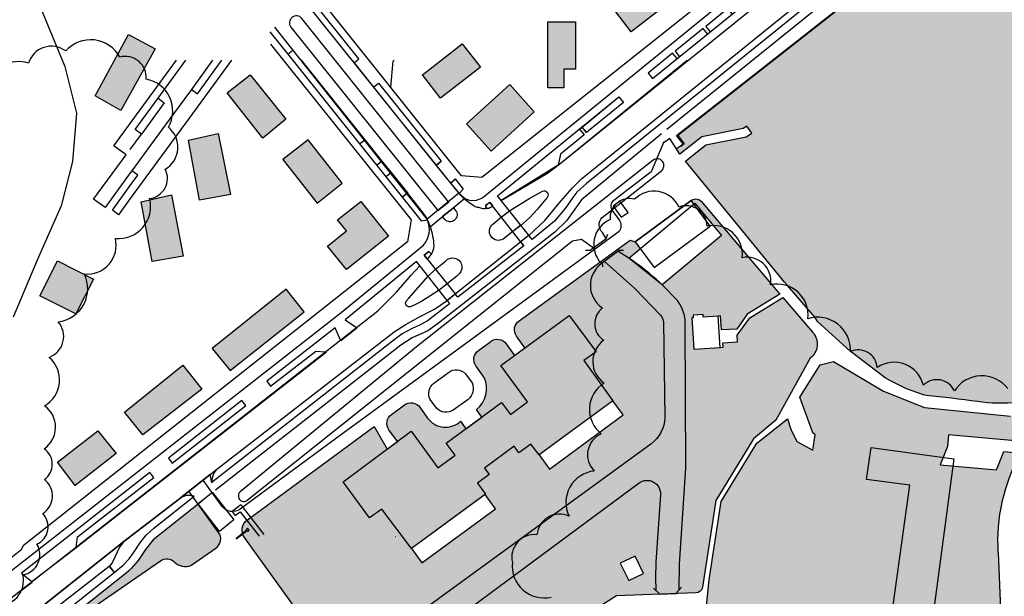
# Model space of a CAD drawing. Header units: metres. Extents: x 89795 to 94000, y 463250 to 466585.
# Tile 216 of 243: x 91470 to 91738, y 465333 to 465490. Entities that reach past the tile are written whole.
import ezdxf

# ---------------------------------------------------------------- set-up
doc = ezdxf.new("R2010")
doc.units = ezdxf.units.M
for name, color, linetype, true_color in [('92.1_Bestaande bebouwing - Existing building H', 7, 'Continuous', 0xb5b6af), ('95.0_water H', 7, 'Continuous', 0xd5e6f0), ('96.0_groen noord H', 7, 'Continuous', 0xb6b449)]:
    doc.layers.add(name, color=color, linetype=linetype, true_color=true_color)
for name, color, linetype in [('95.0_water', 6, 'Continuous'), ('96.0_forest', 71, 'Continuous'), ('XXX_Background', 3, 'Continuous')]:
    doc.layers.add(name, color=color, linetype=linetype)

msp = doc.modelspace()

# ---------------------------------------------------------------- hatches: boundary and pattern name
at = {"layer": '92.1_Bestaande bebouwing - Existing building H'}
for points in [[(91630.12, 465495.29), (91675.32, 465530.14), (91681.58, 465522.04), (91636.23, 465487.05), (91629.98, 465495.19)], [(91613.6, 465489.74), (91621.04, 465489.74), (91621.04, 465476.87), (91617.87, 465476.87), (91617.87, 465471.8), (91613.6, 465471.8)], [(91499.55, 465486.34), (91506.75, 465482.38), (91497.45, 465465.65), (91490.43, 465469.61)], [(91590.3, 465483.76), (91595.23, 465477.42), (91584.39, 465468.99), (91579.51, 465475.37)], [(91532.63, 465475.37), (91542.35, 465463.28), (91536.06, 465458.09), (91526.31, 465470.47)], [(91603.19, 465472.72), (91609.88, 465465.3), (91598.12, 465454.58), (91591.43, 465461.99)], [(91515.82, 465457.61), (91523.93, 465459.34), (91527.3, 465442.77), (91518.82, 465441.22)], [(91557.63, 465445.85), (91548.4, 465457.7), (91541.47, 465452.26), (91550.79, 465440.4)], [(91502.95, 465440.83), (91511.24, 465442.65), (91514.34, 465425.99), (91505.96, 465424.53)], [(91562.7, 465440.89), (91570.22, 465431.48), (91558.76, 465422.33), (91553.64, 465428.71), (91558.76, 465432.92), (91556.36, 465435.91)], [(91480.18, 465424.71), (91489.97, 465419.72), (91485.21, 465410.31), (91475.41, 465415.23)], [(91542.44, 465417.01), (91522.23, 465400.88), (91527.13, 465394.91), (91547.28, 465410.9)], [(91576.47, 465346.44), (91568.41, 465357.15), (91565.09, 465354.83), (91557.89, 465364.62), (91576.39, 465378.35), (91583.67, 465368.43), (91588.32, 465371.85), (91585.94, 465375.08), (91601, 465386.15), (91603.38, 465382.91), (91608.04, 465386.33), (91600.75, 465396.26), (91619.39, 465409.88), (91626.7, 465399.93), (91623.37, 465397.6), (91631.21, 465386.66), (91611.18, 465371.94), (91608.91, 465374.87), (91605.71, 465372.52), (91604.42, 465374.27), (91596.31, 465368.31), (91597.6, 465366.56), (91594.4, 465364.21), (91596.59, 465361.23)], [(91514.31, 465396.37), (91519.45, 465389.81), (91503.45, 465377.39), (91498.46, 465383.53)], [(91491.14, 465378.46), (91496.12, 465372.28), (91485.03, 465363.6), (91480.22, 465369.96)], [(91723.75, 465368.95), (91720.27, 465369.27), (91721.07, 465371.3), (91701.53, 465373.9), (91700.23, 465365.25), (91712.03, 465363.67), (91705.81, 465319.26), (91716.87, 465317.68)]]:
    msp.add_hatch(color=256, dxfattribs=at).paths.add_polyline_path(points)
at = {"layer": '95.0_water H'}
msp.add_hatch(color=256, dxfattribs=at).paths.add_polyline_path([(91644.19, 465409.93), (91637.2, 465417.25), (91628.9, 465424.67), (91632.59, 465427.36, -0.07286), (91647.21, 465415.58, -0.220094), (91650.95, 465407.56), (91651.09, 465368.43), (91649.35, 465342.23), (91649.27, 465335.27), (91648.33, 465334.21), (91643.99, 465334.08), (91642.9, 465335.12), (91642.81, 465338.45), (91642.97, 465342.78), (91644.19, 465361.11, 0.638842), (91638.38, 465364.29), (91566.6, 465311.17, -0.958975), (91561.8, 465316.74), (91641.55, 465374.88, 0.230461), (91645.39, 465382.12), (91645, 465408.01, 0.194634)])
at = {"layer": '96.0_groen noord H'}
h = msp.add_hatch(color=256, dxfattribs=at)
edge = h.paths.add_edge_path()
edge.add_line((91775.68, 465559.44), (91779.79, 465562.84))
edge.add_line((91779.79, 465562.84), (91784.49, 465566.84))
edge.add_line((91784.49, 465566.84), (91787.82, 465569.75))
edge.add_line((91787.82, 465569.75), (91791.91, 465573.41))
edge.add_line((91791.91, 465573.41), (91795.75, 465576.95))
edge.add_line((91795.75, 465576.95), (91797.72, 465578.8))
edge.add_line((91797.72, 465578.8), (91800.82, 465582.57))
edge.add_line((91800.82, 465582.57), (91803.82, 465586.61))
edge.add_line((91803.82, 465586.61), (91807.14, 465591.64))
edge.add_line((91807.14, 465591.64), (91810.14, 465596.63))
edge.add_line((91810.14, 465596.63), (91811.59, 465599.14))
edge.add_line((91811.59, 465599.14), (91813.81, 465603.21))
edge.add_line((91813.81, 465603.21), (91815.51, 465606.54))
edge.add_line((91815.51, 465606.54), (91816.89, 465609.39))
edge.add_line((91816.89, 465609.39), (91817.42, 465610.39))
edge.add_line((91817.42, 465610.39), (91837.72, 465603.63))
edge.add_line((91837.72, 465603.63), (91837.81, 465606.41))
edge.add_line((91837.81, 465606.41), (91839.78, 465605.58))
edge.add_line((91839.78, 465605.58), (91839.7, 465602.98))
edge.add_line((91839.7, 465602.98), (91840.61, 465602.67))
edge.add_line((91840.61, 465602.67), (91839.84, 465577.44))
edge.add_line((91839.84, 465577.44), (91840.77, 465562.49))
edge.add_arc((91892.96, 465566.61), 52.35, 184.517, 192.2707)
edge.add_arc((91702.69, 465525.23), 142.37, 2.6377, 12.2706, ccw=False)
edge.add_arc((91810.94, 465542.45), 35.6, 335.1899, 342.5611, ccw=False)
edge.add_arc((91899.88, 465501.33), 62.39, 155.1899, 174.928)
edge.add_arc((91836.08, 465507), 1.66, 353.3195, 354.9275, ccw=False)
edge.add_line((91837.73, 465506.8), (91836.9, 465499.69))
edge.add_line((91836.9, 465499.69), (91836.65, 465491.42))
edge.add_line((91836.65, 465491.42), (91839.09, 465483.86))
edge.add_line((91839.09, 465483.86), (91841.73, 465478.57))
edge.add_line((91841.73, 465478.57), (91841.74, 465477.36))
edge.add_line((91841.74, 465477.36), (91835.38, 465459.27))
edge.add_arc((91827.96, 465463.26), 8.42, 261.588, 331.7478, ccw=False)
edge.add_line((91826.73, 465454.93), (91824.76, 465456.17))
edge.add_line((91824.76, 465456.17), (91823.49, 465458.06))
edge.add_line((91823.49, 465458.06), (91818.4, 465454.87))
edge.add_line((91818.4, 465454.87), (91817.31, 465449.23))
edge.add_line((91817.31, 465449.23), (91819.65, 465445.48))
edge.add_arc((91810.81, 465439.8), 10.51, -49.6981, 32.7232, ccw=False)
edge.add_line((91817.61, 465431.79), (91814.95, 465429.53))
edge.add_line((91814.95, 465429.53), (91803.03, 465420.71))
edge.add_line((91803.03, 465420.71), (91800.41, 465419.27))
edge.add_line((91800.41, 465419.27), (91791.95, 465412.69))
edge.add_line((91791.95, 465412.69), (91785.63, 465408.55))
edge.add_line((91785.63, 465408.55), (91758.23, 465391.18))
edge.add_line((91758.23, 465391.18), (91751.96, 465388.47))
edge.add_arc((91736.96, 465432.14), 46.17, 261.8494, 288.9584, ccw=False)
edge.add_arc((91691.82, 465116.94), 272.24, 81.8493, 84.8161)
edge.add_line((91716.42, 465388.07), (91715.7, 465388.24))
edge.add_line((91715.7, 465388.24), (91711.11, 465389.92))
edge.add_line((91711.11, 465389.92), (91706.76, 465392.09))
edge.add_line((91706.76, 465392.09), (91705.26, 465392.88))
edge.add_line((91705.26, 465392.88), (91695.77, 465400.15))
edge.add_line((91695.77, 465400.15), (91687, 465408.14))
edge.add_line((91687, 465408.14), (91686.21, 465409.42))
edge.add_line((91686.21, 465409.42), (91678.72, 465418.04))
edge.add_line((91678.72, 465418.04), (91677.89, 465418.94))
edge.add_line((91677.89, 465418.94), (91650.96, 465451.86))
edge.add_line((91650.96, 465451.86), (91656.5, 465456.27))
edge.add_line((91656.5, 465456.27), (91667.51, 465458.43))
edge.add_line((91667.51, 465458.43), (91669, 465459.44))
edge.add_line((91669, 465459.44), (91667.67, 465461.38))
edge.add_line((91667.67, 465461.38), (91666.68, 465460.72))
edge.add_line((91666.68, 465460.72), (91655.46, 465458.51))
edge.add_line((91655.46, 465458.51), (91649.49, 465453.76))
edge.add_line((91649.49, 465453.76), (91648.56, 465455.19))
edge.add_line((91648.56, 465455.19), (91649.67, 465455.91))
edge.add_line((91649.67, 465455.91), (91649.73, 465455.82))
edge.add_line((91649.73, 465455.82), (91650.65, 465456.55))
edge.add_line((91650.65, 465456.55), (91648.88, 465458.8))
edge.add_line((91648.88, 465458.8), (91723.08, 465517.17))
edge.add_line((91723.08, 465517.17), (91723.53, 465517.53))
edge.add_line((91723.53, 465517.53), (91725.03, 465519.71))
edge.add_line((91725.03, 465519.71), (91775.66, 465559.45))
edge.add_line((91775.66, 465559.45), (91775.68, 465559.44))
for points in [[(91684.93, 465398.24, 0.434324), (91685.64, 465405.25), (91677.44, 465414.73), (91668.51, 465409.22), (91665.06, 465404.53), (91665.18, 465402.67), (91661.19, 465402.4), (91661.27, 465401.2), (91660.47, 465401.15), (91653.25, 465400.67), (91652.68, 465409.22), (91653.11, 465409.25), (91653.06, 465409.95), (91655.76, 465410.13), (91655.8, 465409.43), (91659.9, 465409.7), (91660.5, 465409.74), (91660.75, 465405.98), (91664.95, 465406.16), (91667.8, 465410.2), (91676.64, 465415.67), (91655.6, 465440.5, 0.454811), (91652.57, 465441.18), (91653.28, 465440.21), (91653.52, 465440.41), (91660.83, 465431.67), (91644.66, 465418.19, -0.014088), (91647.21, 465415.58, -0.220094), (91650.95, 465407.56), (91651.09, 465368.43), (91649.35, 465342.23), (91649.27, 465335.27), (91648.33, 465334.21), (91648.33, 465334.17), (91653.86, 465334.37, 0.357999), (91655.65, 465335.98), (91659.26, 465359.52), (91669.51, 465376.27), (91675.61, 465381.34)], [(91600.75, 465396.26), (91604.5, 465399), (91602.25, 465402.14, 0.417826), (91598.04, 465402.82), (91594.66, 465400.33, 0.410621), (91593.99, 465396.17), (91596.27, 465392.98, -0.333154), (91594.19, 465384.25), (91595.64, 465382.21), (91601, 465386.15), (91603.38, 465382.91), (91608.04, 465386.33)], [(91591.3, 465379.02), (91589.81, 465381.11, -0.456277), (91580.87, 465381.95), (91578.76, 465384.88, 0.417806), (91574.55, 465385.55), (91571.01, 465382.95, 0.410619), (91570.35, 465378.79), (91572.65, 465375.57), (91576.39, 465378.35), (91583.67, 465368.43), (91588.32, 465371.85), (91585.94, 465375.08)]]:
    msp.add_hatch(color=256, dxfattribs=at).paths.add_polyline_path(points)
h = msp.add_hatch(color=256, dxfattribs=at)
edge = h.paths.add_edge_path()
edge.add_line((91642.9, 465335.12), (91643.99, 465334.08))
edge.add_line((91643.99, 465334.08), (91644, 465334.01))
edge.add_line((91644, 465334.01), (91632.27, 465333.58))
edge.add_line((91632.27, 465333.58), (91627.22, 465330.37))
edge.add_line((91627.22, 465330.37), (91627.03, 465330.65))
edge.add_line((91627.03, 465330.65), (91617, 465322.09))
edge.add_line((91617, 465322.09), (91614.76, 465324.66))
edge.add_line((91614.76, 465324.66), (91610.78, 465321.18))
edge.add_line((91610.78, 465321.18), (91611.47, 465320.39))
edge.add_line((91611.47, 465320.39), (91609.05, 465314.75))
edge.add_line((91609.05, 465314.75), (91613.8, 465308.3))
edge.add_line((91613.8, 465308.3), (91620.12, 465309))
edge.add_line((91620.12, 465309), (91620.87, 465311.87))
edge.add_line((91620.87, 465311.87), (91623.65, 465311.84))
edge.add_line((91623.65, 465311.84), (91629.97, 465319.18))
edge.add_line((91629.97, 465319.18), (91638.81, 465306.08))
edge.add_line((91638.81, 465306.08), (91637.37, 465298.28))
edge.add_line((91637.37, 465298.28), (91630.65, 465290.68))
edge.add_line((91630.65, 465290.68), (91634.81, 465257.31))
edge.add_arc((91632.99, 465257.09), 1.83, -53.4645, 7.1045, ccw=False)
edge.add_line((91634.08, 465255.61), (91606.16, 465250.03))
edge.add_arc((91605.21, 465254.78), 4.85, 214.7057, 281.3123, ccw=False)
edge.add_line((91601.22, 465252.02), (91570.36, 465294.93))
edge.add_line((91570.36, 465294.93), (91531.08, 465349.43))
edge.add_arc((91533.92, 465351.47), 3.5, 126.3104, 215.7831, ccw=False)
edge.add_line((91531.84, 465354.3), (91566.37, 465379.67))
edge.add_line((91566.37, 465379.67), (91569.83, 465373.52))
edge.add_line((91569.83, 465373.52), (91557.89, 465364.62))
edge.add_line((91557.89, 465364.62), (91565.09, 465354.83))
edge.add_line((91565.09, 465354.83), (91568.41, 465357.15))
edge.add_line((91568.41, 465357.15), (91576.47, 465346.44))
edge.add_line((91576.47, 465346.44), (91579.32, 465342.58))
edge.add_line((91579.32, 465342.58), (91599.35, 465357.3))
edge.add_line((91599.35, 465357.3), (91596.51, 465361.17))
edge.add_line((91596.51, 465361.17), (91596.59, 465361.23))
edge.add_line((91596.59, 465361.23), (91594.4, 465364.21))
edge.add_line((91594.4, 465364.21), (91597.6, 465366.56))
edge.add_line((91597.6, 465366.56), (91596.31, 465368.31))
edge.add_line((91596.31, 465368.31), (91604.42, 465374.27))
edge.add_line((91604.42, 465374.27), (91605.71, 465372.52))
edge.add_line((91605.71, 465372.52), (91608.91, 465374.87))
edge.add_line((91608.91, 465374.87), (91611.18, 465371.94))
edge.add_line((91611.18, 465371.94), (91614.03, 465368.07))
edge.add_line((91614.03, 465368.07), (91634.05, 465382.79))
edge.add_line((91634.05, 465382.79), (91631.21, 465386.66))
edge.add_line((91631.21, 465386.66), (91623.37, 465397.6))
edge.add_line((91623.37, 465397.6), (91626.7, 465399.93))
edge.add_line((91626.7, 465399.93), (91619.39, 465409.88))
edge.add_line((91619.39, 465409.88), (91607.32, 465401.06))
edge.add_line((91607.32, 465401.06), (91605.05, 465404.24))
edge.add_arc((91607.49, 465405.99), 3, 126.0603, 215.6061, ccw=False)
edge.add_line((91605.72, 465408.41), (91635.91, 465430.39))
edge.add_line((91635.91, 465430.39), (91637.3, 465429.93))
edge.add_line((91637.3, 465429.93), (91638.69, 465428.05))
edge.add_line((91638.69, 465428.05), (91635.6, 465425.47))
edge.add_line((91635.6, 465425.47), (91632.59, 465427.36))
edge.add_line((91632.59, 465427.36), (91628.9, 465424.67))
edge.add_line((91628.9, 465424.67), (91637.2, 465417.25))
edge.add_line((91637.2, 465417.25), (91644.19, 465409.93))
edge.add_arc((91642.21, 465407.96), 2.79, 0.8566, 44.9124, ccw=False)
edge.add_line((91645, 465408.01), (91645.39, 465382.12))
edge.add_arc((91636.03, 465382.45), 9.36, 306.0968, 358.0081, ccw=False)
edge.add_line((91641.55, 465374.88), (91561.8, 465316.74))
edge.add_arc((91564.32, 465314.05), 3.68, 133.1291, 304.6692)
edge.add_line((91566.41, 465311.03), (91638.38, 465364.29))
edge.add_arc((91640.55, 465361.36), 3.64, -3.7892, 126.5, ccw=False)
edge.add_line((91644.19, 465361.11), (91642.97, 465342.78))
edge.add_line((91642.97, 465342.78), (91642.81, 465338.45))
edge.add_line((91642.81, 465338.45), (91642.9, 465335.12))
edge.add_line((91642.9, 465335.12), (91642.9, 465335.12))
h.paths.add_polyline_path([(91633.27, 465342.44), (91635.55, 465337.74), (91639.54, 465339.67), (91637.27, 465344.37)], flags=16)
h.paths.add_polyline_path([(91607.62, 465259.44), (91612.93, 465263.22), (91618.54, 465255.61), (91613.31, 465251.65)], flags=16)
h = msp.add_hatch(color=256, dxfattribs=at)
h.paths.add_polyline_path([(91736.07, 465345.41, -0.139853), (91741.97, 465372.08), (91740.44, 465372.57), (91737.56, 465372.83), (91735.61, 465367.89), (91723.75, 465368.95), (91716.87, 465317.68), (91705.81, 465319.26), (91712.03, 465363.67), (91700.23, 465365.25), (91701.53, 465373.9), (91721.07, 465371.3), (91722.22, 465374.21), (91722.5, 465377.4), (91741.64, 465375.68), (91742.76, 465376.28, 0.548698), (91739.36, 465382.51), (91716.02, 465384.79), (91704.86, 465389.31), (91691.24, 465397.32), (91687.6, 465396.44), (91682.13, 465387.63), (91685.67, 465377.94), (91686.25, 465377.37), (91685.65, 465373.23), (91681.28, 465375.57), (91679.64, 465378.92), (91678.77, 465381.71), (91670.44, 465375.09), (91660.74, 465359.23), (91657.43, 465337.91), (91655.44, 465318.38), (91655.89, 465309.96), (91658.58, 465296.95), (91671.68, 465285.59), (91675.68, 465284.82), (91679.73, 465286.71), (91687.93, 465294.58), (91696.02, 465298.7), (91702.21, 465299.38), (91725.33, 465304.99), (91735.02, 465308.02), (91737.31, 465309.99), (91737.04, 465321.12)])
h.paths.add_polyline_path([(91736.09, 465316.64), (91736.64, 465310.56), (91733.82, 465309.44), (91731.16, 465308.37), (91729.45, 465307.69), (91729.52, 465316.64)], flags=16)
h.paths.add_polyline_path([(91696.16, 465314.37), (91695.24, 465299.56), (91677.91, 465300.56), (91678.32, 465307.24), (91670.55, 465307.69), (91671.05, 465315.97)], flags=16)
h = msp.add_hatch(color=256, dxfattribs=at)
edge = h.paths.add_edge_path()
edge.add_line((91376, 465203.64), (91371.1, 465202.45))
edge.add_line((91371.1, 465202.45), (91376, 465203.64))
edge.add_line((91376, 465203.64), (91374.46, 465198.42))
edge.add_line((91374.46, 465198.42), (91365.31, 465200.73))
edge.add_line((91365.31, 465200.73), (91369.79, 465189.75))
edge.add_line((91369.79, 465189.75), (91370.81, 465189.89))
edge.add_line((91370.81, 465189.89), (91371.65, 465189.65))
edge.add_line((91371.65, 465189.65), (91372.22, 465189))
edge.add_line((91372.22, 465189), (91372.4, 465188.04))
edge.add_line((91372.4, 465188.04), (91372.4, 465186.72))
edge.add_line((91372.4, 465186.72), (91372.38, 465182.7))
edge.add_line((91372.38, 465182.7), (91370.61, 465165.25))
edge.add_line((91370.61, 465165.25), (91370.38, 465159.19))
edge.add_line((91370.38, 465159.19), (91370.48, 465150.95))
edge.add_line((91370.48, 465150.95), (91370.8, 465144.31))
edge.add_line((91370.8, 465144.31), (91371.34, 465139.79))
edge.add_line((91371.34, 465139.79), (91371.87, 465136.86))
edge.add_line((91371.87, 465136.86), (91372.57, 465135.8))
edge.add_line((91372.57, 465135.8), (91374.3, 465134.38))
edge.add_line((91374.3, 465134.38), (91381.59, 465132.83))
edge.add_line((91381.59, 465132.83), (91384.16, 465132.08))
edge.add_line((91384.16, 465132.08), (91390.25, 465130.71))
edge.add_line((91390.25, 465130.71), (91407.34, 465126.91))
edge.add_line((91407.34, 465126.91), (91421.68, 465123.48))
edge.add_line((91421.68, 465123.48), (91428.04, 465122.05))
edge.add_line((91428.04, 465122.05), (91438.42, 465119.79))
edge.add_line((91438.42, 465119.79), (91461.92, 465114.26))
edge.add_line((91461.92, 465114.26), (91484.27, 465109.24))
edge.add_line((91484.27, 465109.24), (91500, 465105.59))
edge.add_line((91500, 465105.59), (91504.1, 465104.64))
edge.add_line((91504.1, 465104.64), (91518.07, 465101.46))
edge.add_line((91518.07, 465101.46), (91529.18, 465098.81))
edge.add_line((91529.18, 465098.81), (91538.33, 465096.88))
edge.add_line((91538.33, 465096.88), (91552.97, 465094.16))
edge.add_line((91552.97, 465094.16), (91566.77, 465091.49))
edge.add_line((91566.77, 465091.49), (91579.3, 465089.48))
edge.add_line((91579.3, 465089.48), (91593.7, 465087.13))
edge.add_line((91593.7, 465087.13), (91621.59, 465082.94))
edge.add_line((91621.59, 465082.94), (91672.57, 465075.12))
edge.add_line((91672.57, 465075.12), (91714.03, 465068.81))
edge.add_line((91714.03, 465068.81), (91716.01, 465068.52))
edge.add_line((91716.01, 465068.52), (91719.97, 465067.93))
edge.add_line((91719.97, 465067.93), (91735.61, 465065.6))
edge.add_line((91735.61, 465065.6), (91744.77, 465125.82))
edge.add_arc((91732.91, 465127.62), 12, 351.3506, 410.9458)
edge.add_line((91740.47, 465136.94), (91678.5, 465187.22))
edge.add_arc((91688.58, 465199.65), 16, 193.3717, 230.9458, ccw=False)
edge.add_line((91673.01, 465195.95), (91670.82, 465205.15))
edge.add_line((91670.82, 465205.15), (91670.77, 465205.15))
edge.add_arc((91669.43, 465170.13), 35.05, 87.8044, 113.3683)
edge.add_line((91655.53, 465202.3), (91571.44, 465143.7))
edge.add_line((91571.44, 465143.7), (91544.52, 465125.39))
edge.add_arc((91542.61, 465128.21), 3.41, 198.8774, 304.2207, ccw=False)
edge.add_line((91539.38, 465127.11), (91477.04, 465215.66))
edge.add_line((91477.04, 465215.66), (91479.73, 465217.43))
edge.add_line((91479.73, 465217.43), (91541.91, 465129.06))
edge.add_line((91541.91, 465129.06), (91560.02, 465142.12))
edge.add_line((91560.02, 465142.12), (91568.29, 465149.32))
edge.add_line((91568.29, 465149.32), (91612.18, 465177.14))
edge.add_line((91612.18, 465177.14), (91652.81, 465206.04))
edge.add_arc((91644.65, 465217.5), 14.07, 305.4294, 353.0737)
edge.add_line((91658.62, 465215.81), (91649.35, 465253.79))
edge.add_line((91649.35, 465253.79), (91649.15, 465254.83))
edge.add_line((91649.15, 465254.83), (91654.82, 465259.51))
edge.add_line((91654.82, 465259.51), (91665.16, 465216.02))
edge.add_arc((91670.23, 465217.22), 5.21, 193.3716, 258.258)
edge.add_line((91669.17, 465212.12), (91657.21, 465262.41))
edge.add_line((91657.21, 465262.41), (91649.17, 465255.6))
edge.add_line((91649.17, 465255.6), (91622.19, 465247.19))
edge.add_line((91622.19, 465247.19), (91600.85, 465245.28))
edge.add_line((91600.85, 465245.28), (91578.05, 465228.44))
edge.add_line((91578.05, 465228.44), (91576.79, 465228.69))
edge.add_line((91576.79, 465228.69), (91549.51, 465210.41))
edge.add_arc((91551.52, 465206.97), 3.99, 120.379, 222.8661)
edge.add_line((91548.6, 465204.26), (91541.7, 465199.61))
edge.add_line((91541.7, 465199.61), (91539.93, 465197.15))
edge.add_line((91539.93, 465197.15), (91540.52, 465193.56))
edge.add_line((91540.52, 465193.56), (91540.89, 465193.02))
edge.add_line((91540.89, 465193.02), (91551.34, 465200.05))
edge.add_line((91551.34, 465200.05), (91560.6, 465186.28))
edge.add_line((91560.6, 465186.28), (91570.68, 465172.2))
edge.add_line((91570.68, 465172.2), (91556.07, 465162.38))
edge.add_line((91556.07, 465162.38), (91546.03, 465177.31))
edge.add_line((91546.03, 465177.31), (91546.65, 465177.29))
edge.add_line((91546.65, 465177.29), (91537.57, 465190.78))
edge.add_line((91537.57, 465190.78), (91530, 465202.04))
edge.add_line((91530, 465202.04), (91572.1, 465230.51))
edge.add_line((91572.1, 465230.51), (91593.66, 465245.3))
edge.add_arc((91591.09, 465249.06), 4.55, 304.4469, 401.508)
edge.add_line((91594.5, 465252.07), (91545.78, 465319.93))
edge.add_arc((91543.37, 465318.19), 2.97, 35.6736, 125.4743)
edge.add_line((91541.64, 465320.61), (91535.91, 465316.54))
edge.add_arc((91537.77, 465313.94), 3.19, 125.4533, 224.8186)
edge.add_line((91535.5, 465311.68), (91534.83, 465307.49))
edge.add_line((91534.83, 465307.49), (91506.85, 465287.72))
edge.add_arc((91505.7, 465289.35), 1.99, 215.2111, 305.2437, ccw=False)
edge.add_line((91504.07, 465288.2), (91480.51, 465321.58))
edge.add_arc((91482.14, 465322.73), 1.99, 124.6156, 215.2119, ccw=False)
edge.add_line((91481.01, 465324.37), (91508.2, 465343.14))
edge.add_arc((91509.9, 465340.67), 3, 44.2508, 124.6162, ccw=False)
edge.add_arc((91514.92, 465345.56), 4, 224.2513, 292.7635)
edge.add_line((91516.47, 465341.87), (91523.27, 465346.55))
edge.add_arc((91521.55, 465349.06), 3.04, 304.5299, 395.7823)
edge.add_line((91524.02, 465350.84), (91518.45, 465358.57))
edge.add_line((91518.45, 465358.57), (91506.23, 465348.8))
edge.add_line((91506.23, 465348.8), (91504.17, 465346.17))
edge.add_line((91504.17, 465346.17), (91502.68, 465343.97))
edge.add_line((91502.68, 465343.97), (91502.12, 465343.21))
edge.add_line((91502.12, 465343.21), (91501.53, 465342.47))
edge.add_line((91501.53, 465342.47), (91500.92, 465341.75))
edge.add_line((91500.92, 465341.75), (91500.28, 465341.06))
edge.add_line((91500.28, 465341.06), (91499.61, 465340.39))
edge.add_line((91499.61, 465340.39), (91498.92, 465339.75))
edge.add_line((91498.92, 465339.75), (91461.79, 465310.34))
edge.add_line((91461.79, 465310.34), (91459.27, 465308.35))
edge.add_line((91459.27, 465308.35), (91460.39, 465306.91))
edge.add_line((91460.39, 465306.91), (91450.38, 465298.98))
edge.add_line((91450.38, 465298.98), (91453.02, 465295.69))
edge.add_line((91453.02, 465295.69), (91449.31, 465292.75))
edge.add_line((91449.31, 465292.75), (91445.56, 465297.49))
edge.add_line((91445.56, 465297.49), (91437.65, 465291.13))
edge.add_arc((91427.37, 465304.28), 16.69, 285.2135, 307.9943, ccw=False)
edge.add_line((91431.75, 465288.18), (91431.42, 465288.08))
edge.add_arc((91437.02, 465271.4), 17.6, 108.5643, 127.7393)
edge.add_line((91426.25, 465285.32), (91421.09, 465281.31))
edge.add_arc((91562.24, 465104.17), 226.49, 128.5481, 135.186)
edge.add_line((91401.56, 465263.8), (91401.37, 465263.6))
edge.add_line((91401.37, 465263.6), (91389.13, 465249.78))
edge.add_line((91389.13, 465249.78), (91379.32, 465234.66))
edge.add_line((91379.32, 465234.66), (91379.18, 465234.36))
edge.add_arc((91539.21, 465148.81), 181.47, 151.8696, 162.403)
edge.add_line((91366.23, 465203.67), (91371.1, 465202.45))
edge.add_line((91371.1, 465202.45), (91376, 465203.64))
h.paths.add_polyline_path([(91548.45, 465276.86), (91553.78, 465270.13), (91563.59, 465277.92), (91566.78, 465273.79), (91570.5, 465276.6), (91576.46, 465268.81), (91576.22, 465268.63), (91589.01, 465252.44), (91579.54, 465244.96), (91575.33, 465250.2), (91568.52, 465244.8), (91558.84, 465257.01), (91552.15, 465251.67), (91543.56, 465262.5), (91547.59, 465265.63), (91542.42, 465272.27), (91548.33, 465277)], flags=16)
edge = h.paths.add_edge_path(flags=16)
edge.add_line((91553.69, 465302.7), (91542.45, 465294.78))
edge.add_arc((91559.55, 465265.05), 34.29, 119.9122, 157.4291)
edge.add_arc((91536.15, 465274.78), 8.96, 157.4286, 205.6367)
edge.add_arc((91525.9, 465269.86), 2.41, -138.4509, 25.6358, ccw=False)
edge.add_line((91524.1, 465268.26), (91520.84, 465271.89))
edge.add_arc((91512.51, 465264.43), 11.18, 41.8951, 87.1276)
edge.add_arc((91513.21, 465278.34), 2.75, 123.7723, 267.127, ccw=False)
edge.add_line((91511.68, 465280.63), (91550.87, 465306.84))
edge.add_arc((91552.27, 465304.76), 2.51, -55.3524, 123.7722, ccw=False)
edge.add_line((91553.69, 465302.7), (91553.69, 465302.7))
h.paths.add_polyline_path([(91497.58, 465220.11), (91502.16, 465213.83), (91508.61, 465218.52), (91509.5, 465217.31), (91515.96, 465222.01), (91516.84, 465220.8), (91523.64, 465225.74), (91518.23, 465233.18), (91523.15, 465236.75), (91522.8, 465237.23), (91532.05, 465243.96), (91528.36, 465249.04), (91529.59, 465249.93), (91515.69, 465269.04), (91506.42, 465262.3), (91518.96, 465245.05), (91519.33, 465245.32), (91520.69, 465243.45), (91519.08, 465242.27), (91518.78, 465242.68), (91500.66, 465229.51), (91504.06, 465224.82)], flags=16)
h.paths.add_polyline_path([(91491.45, 465283.67), (91501.36, 465270.72), (91496.88, 465267.21), (91491.77, 465273.92), (91480.25, 465265.29), (91478.33, 465267.53), (91475.62, 465266.25), (91470.98, 465272), (91483.13, 465281.43), (91480.73, 465284.79), (91480.48, 465285.06), (91484.36, 465287.91), (91475.68, 465299.63), (91483.48, 465305.49), (91485.31, 465303.07), (91488.43, 465305.38), (91491.54, 465301.21), (91488.01, 465298.58), (91496.4, 465287.18)], flags=16)
h.paths.add_polyline_path([(91475.51, 465227.34), (91477.03, 465229.48), (91477.25, 465234.49), (91473.65, 465234.49), (91472.6, 465233.67), (91418.76, 465191.3), (91421.91, 465186.28)], flags=16)
h.paths.add_polyline_path([(91413.92, 465193.9), (91411.91, 465185.13), (91406.11, 465186.47), (91408.17, 465195.4), (91406.46, 465195.8), (91407.79, 465201.7), (91405.68, 465202.2), (91404.28, 465196.74), (91392.22, 465199.41), (91393.5, 465204.97), (91402.42, 465202.85), (91403.05, 465205.41), (91406.2, 465204.59), (91406.84, 465207.58), (91422.76, 465203.64), (91420.88, 465197.03), (91418.88, 465192.76)], flags=16)
h.paths.add_polyline_path([(91401.18, 465192.21), (91399.07, 465183.55), (91389.32, 465185.92), (91389.05, 465184.78), (91381.15, 465186.71), (91382.67, 465192.92), (91383.83, 465192.64), (91384.7, 465196.22)], flags=16)

# ---------------------------------------------------------------- linework, layer by layer
at = {"layer": '95.0_water'}
msp.add_line((91628.9, 465424.67), (91632.59, 465427.36), dxfattribs=at)
for points in [[(91649.27, 465335.27), (91649.35, 465342.23), (91651.09, 465368.43), (91650.95, 465407.56, 0.220095), (91647.21, 465415.58, 0.07286), (91632.59, 465427.36)], [(91628.9, 465424.67), (91637.2, 465417.25), (91644.19, 465409.93, -0.194633), (91645, 465408.01), (91645.39, 465382.12, -0.23046), (91641.55, 465374.88), (91561.8, 465316.74, 0.92877), (91566.41, 465311.03), (91638.38, 465364.29, -0.638846), (91644.19, 465361.11), (91642.97, 465342.78), (91642.81, 465338.45), (91642.9, 465335.12)]]:
    msp.add_lwpolyline(points, format="xyb", dxfattribs=at)
msp.add_lwpolyline([(91642.29, 465335.7), (91643.99, 465334.08), (91648.33, 465334.21), (91649.87, 465335.94)], dxfattribs=at)
at = {"layer": '96.0_forest'}
for points in [[(91463.3, 465330.99, 0.520567), (91470.81, 465339.27, 0.520567), (91474.6, 465347.66, 0.520567), (91476.19, 465355.98, 0.520567), (91476.64, 465365.25, 0.520567), (91476.58, 465373.59, 0.520567), (91476.68, 465385.3, 0.520567), (91477.94, 465398.45, 0.520567), (91480.41, 465408.15, 0.520567), (91487.48, 465421.18, 0.520567), (91495.94, 465430.82, 0.520567), (91505.26, 465441.69, 0.520567), (91509.52, 465449.64, 0.520567), (91510.35, 465461.09, 0.520567), (91504.32, 465474.18, 0.520567), (91497.16, 465480.15, 0.520567), (91482.44, 465481.83, 0.520567), (91472.31, 465478.48, 0.520567), (91462.24, 465471.58, 0.520567)], [(91738.62, 465389.98, 0.520567), (91724.12, 465389.35, 0.520567), (91715.7, 465390.9, 0.520567), (91703.14, 465395.75, 0.520567), (91695.85, 465400.02, 0.520567), (91684.25, 465408.99, 0.520567), (91674.15, 465418.21, 0.520567), (91666.41, 465425.58, 0.520567), (91656.87, 465434.12, 0.520567), (91649.23, 465439.37, 0.520567), (91637.14, 465441.49, 0.520567), (91630.5, 465435.97, 0.520567), (91628.11, 465423.99, 0.520567), (91628.43, 465411.9, 0.520567), (91628.76, 465403.12, 0.520567), (91628.88, 465391.47, 0.520567), (91628.07, 465377.7, 0.520567), (91626.18, 465367.54, 0.520567), (91619.34, 465355.26, 0.520567), (91610.6, 465350.19, 0.520567), (91603.91, 465342.68, 0.520567), (91614.47, 465333.26, 0.520567)]]:
    msp.add_lwpolyline(points, format="xyb", dxfattribs=at)
at = {"layer": 'XXX_Background'}
for p, q in [((91500, 465462.11), (91512.58, 465479.3)), ((91507.54, 465469), (91515.14, 465479.3)), ((91527.52, 465479.3), (91515.98, 465463.53)), ((91522.4, 465479.3), (91516.62, 465471.39)), ((91518.27, 465470.21), (91524.9, 465479.3)), ((91546.44, 465479.3), (91563.77, 465457.7)), ((91560.28, 465479.3), (91560.86, 465478.59)), ((91561.7, 465479.3), (91560.86, 465478.59)), ((91570.83, 465472.02), (91571.49, 465479.08)), ((91571.49, 465479.08), (91571.77, 465479.3)), ((91616.4, 465450.73), (91651.49, 465479.3)), ((91560.86, 465478.59), (91566.14, 465471.98)), ((91516.62, 465471.39), (91512.98, 465466.44)), ((91516.62, 465471.39), (91518.27, 465470.21)), ((91566.14, 465471.98), (91567.53, 465473.1)), ((91566.14, 465471.98), (91583.18, 465450.7)), ((91501.32, 465460.48), (91507.54, 465469)), ((91507.54, 465469), (91509.26, 465467.74)), ((91622.9, 465461.11), (91632.88, 465469.34)), ((91509.26, 465467.74), (91503.04, 465459.23)), ((91512.98, 465466.44), (91505.5, 465456.18)), ((91515.98, 465463.53), (91500, 465441.71)), ((91495.51, 465455.98), (91500, 465462.11)), ((91503.04, 465459.23), (91501.32, 465460.48)), ((91622.22, 465460.57), (91622.9, 465461.11)), ((91624.13, 465459.62), (91622.9, 465461.11)), ((91500, 465455.07), (91503.04, 465459.23)), ((91562.34, 465456.58), (91563.77, 465457.7)), ((91563.77, 465457.7), (91568.41, 465451.87)), ((91498.92, 465453.59), (91495.51, 465455.98)), ((91505.5, 465456.18), (91500.42, 465449.25)), ((91649.67, 465455.91), (91648.56, 465455.19)), ((91490.03, 465441.49), (91498.92, 465453.59)), ((91567, 465450.76), (91568.41, 465451.87)), ((91568.41, 465451.87), (91570.91, 465448.75)), ((91583.18, 465450.7), (91584.55, 465451.84)), ((91583.18, 465450.7), (91587.07, 465445.86)), ((91500, 465448.67), (91493.13, 465439.23)), ((91500.42, 465449.25), (91500, 465448.67)), ((91500, 465445.19), (91502.06, 465448.02)), ((91502.06, 465448.02), (91500.42, 465449.25)), ((91569.51, 465447.65), (91570.91, 465448.75)), ((91570.91, 465448.75), (91575.35, 465443.21)), ((91587.07, 465445.86), (91588.41, 465447.01)), ((91495.12, 465438.51), (91500, 465445.19)), ((91587.07, 465445.86), (91588.69, 465443.84)), ((91493.13, 465439.23), (91490.03, 465441.49)), ((91500, 465441.71), (91496.76, 465437.29)), ((91573.97, 465442.08), (91575.35, 465443.21)), ((91579.96, 465437.41), (91575.35, 465443.21)), ((91588.69, 465443.84), (91589.44, 465443.05)), ((91583.65, 465438.41), (91586.59, 465440.83)), ((91587.93, 465439.15), (91584.94, 465436.79)), ((91596.83, 465439.95), (91597.77, 465440.66)), ((91597.77, 465440.66), (91598.61, 465439.58)), ((91496.76, 465437.29), (91495.12, 465438.51)), ((91580.35, 465436.83), (91579.96, 465437.41)), ((91580.72, 465436.14), (91580.35, 465436.83)), ((91600.93, 465436.66), (91603.13, 465438.31)), ((91606.22, 465434.4), (91604.07, 465432.71)), ((91608.44, 465431.68), (91606.19, 465429.87)), ((91579.93, 465426.25), (91581.19, 465427.31)), ((91580.72, 465425.29), (91579.93, 465426.25)), ((91581.19, 465427.31), (91581.93, 465426.59)), ((91580.98, 465420.59), (91582.99, 465422.5)), ((91586.19, 465418.47), (91584.04, 465416.78)), ((91678.72, 465418.04), (91677.89, 465418.94)), ((91588.41, 465415.74), (91586.15, 465413.97)), ((91687, 465408.14), (91686.21, 465409.42)), ((91557.26, 465403.03), (91561.62, 465406.5)), ((91500, 465358.22), (91553.4, 465399.95)), ((91706.76, 465392.09), (91705.26, 465392.88)), ((91521.77, 465366.61), (91513.67, 465360.21)), ((91522.17, 465364.36), (91521.77, 465366.61)), ((91522.39, 465361.67), (91518.43, 465358.58)), ((91522.39, 465361.67), (91528.18, 465354.25)), ((91485.32, 465346.75), (91500, 465358.22)), ((91524.28, 465351.12), (91518.43, 465358.58)), ((91528.18, 465354.25), (91524.28, 465351.12)), ((91498.27, 465348.33), (91467.87, 465324.3)), ((91494.23, 465341.58), (91495.63, 465339.89)), ((91469.98, 465334.74), (91473.32, 465337.34)), ((91648.33, 465334.21), (91648.33, 465334.17)), ((91643.99, 465334.08), (91644, 465334.01))]:
    msp.add_line(p, q, dxfattribs=at)
for points in [[(91600.89, 465441.12), (91613.43, 465448.59), (91616.38, 465450.72), (91714.76, 465530.22), (91749.29, 465557.22), (91754.37, 465561.11), (91771.08, 465574.14), (91775.87, 465578.87), (91780.29, 465583.95), (91782.35, 465586.61), (91784.32, 465589.35), (91786.18, 465592.15), (91787.69, 465594.63), (91788.97, 465596.84), (91797.63, 465618.27), (91797.94, 465619.14)], [(91447.16, 465563.08), (91477.67, 465488.61)], [(91710.4, 465536.84), (91687.37, 465518.92), (91686.48, 465519.73), (91595.63, 465447.43), (91590.12, 465447.86), (91550.61, 465497.26)], [(91587.05, 465445.85), (91588.4, 465447), (91590.56, 465444.25), (91589.42, 465443.04), (91591.2, 465441.56), (91592.23, 465441.2), (91593.91, 465441.17), (91595.18, 465441.58), (91595.87, 465442.01), (91614.63, 465457.25), (91659.42, 465493.71), (91686, 465515.35), (91711.19, 465534.94)], [(91608.42, 465431.67), (91612.71, 465435.71), (91617.09, 465441.01), (91620.26, 465444.63), (91622.84, 465447.12), (91626.84, 465450.43), (91708.54, 465516.53)], [(91710.19, 465515.35), (91624.04, 465445.76), (91621.45, 465443.38), (91620.36, 465441.98), (91618.31, 465438.96), (91615.38, 465435.56), (91609.27, 465430.58), (91608.42, 465431.67), (91606.17, 465429.86), (91607.02, 465428.82), (91589.12, 465414.84), (91588.4, 465415.73)], [(91648.69, 465479.74), (91647.48, 465481.2), (91640.86, 465475.83), (91642.06, 465474.34), (91679.74, 465504.94)], [(91560.85, 465478.57), (91562.2, 465479.72), (91548.63, 465496.7), (91547.21, 465495.58)], [(91663.7, 465491.92), (91662.5, 465493.37), (91656.52, 465488.52), (91657.7, 465487.04)], [(91477.67, 465488.61), (91482.19, 465477.58)], [(91537.93, 465487.02), (91542.82, 465480.93), (91544.21, 465482.06)], [(91657.02, 465486.48), (91655.82, 465487.95), (91648.17, 465481.76), (91649.38, 465480.28)], [(91538.17, 465483.71), (91576.43, 465435.93), (91575.38, 465429.92), (91470.89, 465347.16), (91470.25, 465346.04), (91460.67, 465338.37)], [(91542.82, 465480.93), (91562.32, 465456.57), (91579.1, 465435.59), (91580.84, 465435.85)], [(91482.19, 465477.58), (91485.37, 465464.89)], [(91566.13, 465471.97), (91567.52, 465473.09), (91584.54, 465451.82), (91583.18, 465450.69)], [(91485.37, 465464.89), (91484.32, 465451.76)], [(91644.46, 465459.3), (91622.71, 465441.31), (91618.61, 465435.6), (91615.5, 465432.57), (91583.46, 465407.51), (91580.95, 465405.73), (91576.67, 465403.78), (91573.54, 465401.76), (91523.19, 465362.3)], [(91562.32, 465456.57), (91563.76, 465457.68)], [(91484.32, 465451.76), (91481.17, 465439.69)], [(91566.99, 465450.75), (91568.27, 465451.76)], [(91569.49, 465447.64), (91570.76, 465448.63)], [(91573.95, 465442.06), (91575.33, 465443.2)], [(91589.36, 465443.11), (91580.76, 465436.03)], [(91590.9, 465441.59), (91581.64, 465433.97)], [(91609.27, 465430.58), (91599.88, 465442.39)], [(91481.17, 465439.69), (91474.71, 465424.9)], [(91607.02, 465428.82), (91597.76, 465440.65)], [(91623.84, 465427.67), (91625.08, 465427.59), (91629.46, 465430.77), (91629.85, 465431.97)], [(91462.35, 465318.56), (91468.27, 465324.55), (91498.27, 465348.33), (91513.46, 465360.05), (91523.9, 465368.29), (91571.78, 465405.44), (91574.75, 465407.34), (91578.44, 465409.36), (91582.75, 465411.6), (91586.14, 465413.97), (91588.4, 465415.73), (91606.17, 465429.86)], [(91581.91, 465426.58), (91581.18, 465427.3), (91579.91, 465426.24)], [(91579.91, 465426.24), (91588.4, 465415.73)], [(91628.49, 465423.1), (91628.4, 465424.31), (91632.97, 465427.64), (91634.11, 465427.59)], [(91461.98, 465328.68), (91567.29, 465411.11), (91572.42, 465416.19), (91576.41, 465420.84), (91578.75, 465423.34)], [(91474.71, 465424.9), (91468.15, 465409.4)], [(91577.81, 465424.53), (91558.46, 465408.7), (91561.49, 465406.57)], [(91586.14, 465413.97), (91577.81, 465424.53)], [(91686.21, 465409.42), (91678.72, 465418.04)], [(91660.47, 465401.15), (91661.27, 465401.2), (91661.19, 465402.4), (91665.18, 465402.67), (91665.06, 465404.53), (91668.51, 465409.22), (91677.44, 465414.73), (91685.64, 465405.25)], [(91557.17, 465403.19), (91555.7, 465406.52), (91537.1, 465391.95), (91538.13, 465390.59), (91550.43, 465400.19), (91553.05, 465399.97)], [(91705.26, 465392.88), (91695.77, 465400.15), (91687, 465408.14)], [(91741.64, 465375.68), (91722.5, 465377.4), (91722.22, 465374.21), (91720.27, 465369.27), (91735.61, 465367.89), (91737.56, 465372.83), (91740.44, 465372.57)], [(91519.34, 465359.27), (91506.23, 465348.8), (91504.17, 465346.17), (91502.68, 465343.97), (91502.12, 465343.21), (91501.53, 465342.47), (91500.92, 465341.75), (91500.28, 465341.06), (91499.61, 465340.39), (91498.92, 465339.75), (91461.79, 465310.34)], [(91536.41, 465350.27), (91530.76, 465357.49), (91530.08, 465358.36), (91527.72, 465356.51), (91528.57, 465355.43), (91529.87, 465356.45), (91535.05, 465349.83)], [(91528.78, 465349.16), (91528.84, 465349.08), (91531.76, 465351.36), (91531.94, 465351.12), (91532.34, 465351.43), (91531.9, 465351.98), (91531.51, 465351.67), (91531.7, 465351.44), (91528.78, 465349.16)], [(91572.18, 465349.64), (91572.13, 465349.67)], [(91736.07, 465345.41), (91737.04, 465321.12)], [(91637.3, 465344.32), (91637.24, 465344.35)], [(91494.34, 465341.67), (91495.63, 465339.89)]]:
    msp.add_lwpolyline(points, dxfattribs=at)
for points in [[(91818.81, 465611.63), (91811.32, 465613.8, -0.05936), (91800.64, 465590.81, -0.041775), (91790.82, 465577.54, -0.017391), (91781.18, 465567.29, -0.019673), (91776.61, 465563.1, -0.01722), (91756.85, 465547.53, 0.002427), (91738.02, 465533.57), (91730.75, 465528.74), (91728.61, 465527.17), (91723, 465522.68), (91720.34, 465520.55), (91711.89, 465513.76), (91645.95, 465460.49)], [(91547.21, 465495.58), (91587.05, 465445.85), (91589.42, 465443.04, 0.069526), (91591.68, 465441.01, -0.023947), (91593.25, 465439.84, 0.140162), (91594.38, 465439.35, -0.050176), (91595.5, 465439.09, 0.143603), (91596.98, 465439.02, -0.056359), (91597.55, 465439.09, 0.000182), (91598.6, 465439.57)], [(91580.71, 465425.28, 0.26257), (91582.59, 465429.4, 0.069736), (91581.4, 465434.62, 0.032639), (91580.74, 465436.07), (91539.27, 465488.27)], [(91677.89, 465418.94), (91650.96, 465451.86), (91656.5, 465456.27), (91667.51, 465458.43), (91669, 465459.44), (91667.67, 465461.38), (91666.68, 465460.72), (91655.46, 465458.51), (91649.49, 465453.76), (91646.71, 465458.04), (91645.18, 465456.9), (91645.15, 465457.08), (91641.69, 465448.94), (91631.47, 465441.16, 0.410244), (91631.08, 465438.39), (91632.88, 465435.95, -0.323522), (91632.92, 465432.67)], [(91629.46, 465430.77), (91628.44, 465432.4, -0.418698), (91628.32, 465436.52), (91644.44, 465449.22, 0.998351), (91642.18, 465452.11), (91578.25, 465401.68), (91529.92, 465361.85, 1.005135), (91531.8, 465359.59), (91620.26, 465430.19), (91622.74, 465430.63), (91625.61, 465428.58), (91625.98, 465428.24)], [(91570.36, 465294.93), (91531.08, 465349.43, -0.411521), (91531.84, 465354.3), (91566.37, 465379.67), (91569.83, 465373.52), (91572.64, 465375.59), (91570.35, 465378.79, -0.410616), (91571.01, 465382.95), (91574.55, 465385.55, -0.417818), (91578.76, 465384.88), (91580.87, 465381.95, 0.456287), (91589.81, 465381.11), (91591.3, 465379.02), (91595.64, 465382.21), (91594.19, 465384.25, 0.333154), (91596.27, 465392.98), (91593.99, 465396.17, -0.410622), (91594.66, 465400.33), (91598.04, 465402.82, -0.417816), (91602.25, 465402.14), (91604.5, 465399), (91607.32, 465401.06), (91605.05, 465404.24, -0.411894), (91605.72, 465408.41), (91635.91, 465430.39), (91637.3, 465429.93), (91652.57, 465441.18, -0.454815), (91655.6, 465440.5), (91676.64, 465415.67), (91667.8, 465410.2), (91664.95, 465406.16), (91660.75, 465405.98), (91660.5, 465409.74), (91659.9, 465409.7)], [(91460.8, 465335.24), (91465.58, 465338.83), (91557.37, 465410.68), (91579.7, 465428.98, 0.288025), (91580.84, 465435.85)], [(91632.92, 465432.67), (91555.48, 465376.01), (91529.85, 465357.17, -0.414212), (91524.95, 465357.92), (91519.81, 465365.06)], [(91586.14, 465413.97), (91586.85, 465413.06), (91580.72, 465408.3), (91578.46, 465407.11), (91576.62, 465406.3), (91573.98, 465404.83), (91572.13, 465403.54), (91522.3, 465364.49, -0.257498), (91523.89, 465368.29)], [(91685.64, 465405.25, -0.434324), (91684.93, 465398.24), (91675.61, 465381.34), (91669.51, 465376.27), (91659.26, 465359.52), (91655.65, 465335.98, -0.361705), (91653.83, 465334.37), (91632.27, 465333.58), (91627.22, 465330.37), (91627.03, 465330.65), (91617, 465322.09), (91614.76, 465324.66), (91610.78, 465321.18), (91611.47, 465320.39), (91609.05, 465314.75), (91613.8, 465308.3), (91620.12, 465309), (91620.87, 465311.87), (91623.65, 465311.84), (91629.97, 465319.18), (91638.81, 465306.08), (91637.37, 465298.28), (91630.65, 465290.68)], [(91655.44, 465318.38), (91657.43, 465337.91), (91660.74, 465359.23), (91670.44, 465375.09), (91678.77, 465381.71), (91679.64, 465378.92), (91681.28, 465375.57), (91685.65, 465373.23), (91686.25, 465377.37), (91685.67, 465377.94), (91682.13, 465387.63), (91687.6, 465396.44), (91691.24, 465397.32), (91704.86, 465389.31), (91716.02, 465384.79), (91739.36, 465382.51, -0.548698)], [(91752.22, 465388.58, -0.038362), (91751.96, 465388.47, -0.11884), (91730.42, 465386.44, 0.012946), (91716.42, 465388.07), (91715.7, 465388.24), (91711.11, 465389.92), (91706.76, 465392.09)], [(91736.07, 465345.41, -0.139853), (91741.97, 465372.08)], [(91461.69, 465313.01), (91495.63, 465339.89), (91498.04, 465341.91), (91499.67, 465343.68), (91500.88, 465345.3), (91502.59, 465347.87), (91504.34, 465350.1), (91506.41, 465352.04), (91517.4, 465360.66, 0.256297), (91513.38, 465359.99), (91498.27, 465348.33), (91497.09, 465346.83), (91495.21, 465342.78), (91494.44, 465341.76), (91494.27, 465341.54), (91478.68, 465329.37), (91468.69, 465324.78), (91467.87, 465324.3, 0.062199), (91461.51, 465317.37)], [(91481.01, 465324.37), (91508.2, 465343.14, -0.365777), (91512.05, 465342.77, 0.308176), (91516.47, 465341.87), (91523.27, 465346.55, 0.42063), (91524.02, 465350.84), (91515.96, 465362.02)]]:
    msp.add_lwpolyline(points, format="xyb", dxfattribs=at)
at = {"layer": 'XXX_Background', "ltscale": 5}
msp.add_lwpolyline([(91630.12, 465495.29), (91675.32, 465530.14), (91681.58, 465522.04), (91636.23, 465487.05), (91629.98, 465495.19), (91630.12, 465495.29)], dxfattribs=at)
at = {"layer": 'XXX_Background'}
for points in [[(91648.88, 465458.8), (91650.65, 465456.55), (91649.73, 465455.82), (91649.61, 465455.99), (91650.36, 465456.59), (91648.59, 465458.83), (91723.4, 465517.71), (91723.53, 465517.53), (91723.08, 465517.17)], [(91600.89, 465441.12), (91599.88, 465442.39), (91632.86, 465469.32), (91634.1, 465467.81), (91624.11, 465459.61), (91622.85, 465461.15), (91622.2, 465460.55), (91623.44, 465459.05), (91616.99, 465453.79), (91616.38, 465450.72)], [(91631.3, 465439.61), (91633.53, 465436.58), (91635.39, 465437.85), (91633.11, 465440.94)], [(91637.3, 465429.93), (91642.48, 465422.91), (91657.74, 465434.16), (91652.57, 465441.18)], [(91653.25, 465400.67), (91660.47, 465401.15), (91659.9, 465409.7), (91655.8, 465409.43), (91655.76, 465410.13), (91653.06, 465409.95), (91653.11, 465409.25), (91652.68, 465409.22)], [(91510.36, 465371.05), (91511.39, 465369.71), (91531.44, 465385.39), (91530.37, 465386.7)], [(91611.18, 465371.94), (91614.03, 465368.07), (91634.05, 465382.79), (91631.21, 465386.66)], [(91485.32, 465346.75), (91485.69, 465349.64), (91506.42, 465365.81), (91505.35, 465367.18), (91470.46, 465339.72), (91473.19, 465337.45)], [(91576.47, 465346.44), (91579.32, 465342.58), (91599.35, 465357.3), (91596.51, 465361.17)], [(91633.27, 465342.44), (91635.55, 465337.74), (91639.54, 465339.67), (91637.27, 465344.37)]]:
    msp.add_lwpolyline(points, close=True, dxfattribs=at)
for points in [[(91546.69, 465490.69, 0.987062), (91543.67, 465488.35), (91583.64, 465438.4), (91586.58, 465440.82)], [(91598.62, 465434.68), (91600.91, 465436.65), (91603.11, 465438.3), (91608.67, 465441.78), (91612.1, 465443.68, -0.801464), (91613.41, 465442.01), (91610.7, 465438.72), (91608.53, 465436.47), (91606.2, 465434.39), (91604.05, 465432.7), (91601.9, 465430.97), (91601.42, 465430.67, -0.948714), (91598.62, 465434.68)], [(91585.56, 465435.96), (91584.93, 465436.78), (91587.92, 465439.14), (91588.48, 465438.45, -0.94542), (91585.56, 465435.96)], [(91597.76, 465440.65), (91596.72, 465439.85, 0.709861), (91596.99, 465439.03), (91597.55, 465439.09), (91598.6, 465439.57)], [(91575.76, 465414.62), (91580.97, 465420.58), (91582.98, 465422.49), (91585.71, 465424.62, -1.033861), (91589.5, 465421.28), (91588.84, 465420.57), (91586.18, 465418.46), (91584.03, 465416.77), (91579.23, 465413.64), (91577.6, 465412.82), (91576.21, 465412.26, -0.764656), (91575.07, 465413.77)], [(91583.35, 465384.55), (91581.55, 465387.04, -0.348291), (91582.55, 465391.43), (91586.55, 465394.38, -0.373994), (91591.2, 465393.99), (91592.97, 465391.55, -0.333159), (91591.89, 465387.02), (91587.84, 465384.13, -0.348289), (91583.35, 465384.55)]]:
    msp.add_lwpolyline(points, format="xyb", close=True, dxfattribs=at)
at = {"layer": 'XXX_Background', "ltscale": 5}
for points in [[(91613.6, 465489.74), (91621.04, 465489.74), (91621.04, 465476.87), (91617.87, 465476.87), (91617.87, 465471.8), (91613.6, 465471.8)], [(91499.55, 465486.34), (91506.75, 465482.38), (91497.45, 465465.65), (91490.43, 465469.61)], [(91590.3, 465483.76), (91595.23, 465477.42), (91584.39, 465468.99), (91579.51, 465475.37)], [(91532.63, 465475.37), (91542.35, 465463.28), (91536.06, 465458.09), (91526.31, 465470.47)], [(91603.19, 465472.72), (91609.88, 465465.3), (91598.12, 465454.58), (91591.43, 465461.99)], [(91515.82, 465457.61), (91523.93, 465459.34), (91527.3, 465442.77), (91518.82, 465441.22)], [(91557.63, 465445.85), (91548.4, 465457.7), (91541.47, 465452.26), (91550.79, 465440.4)], [(91502.95, 465440.83), (91511.24, 465442.65), (91514.34, 465425.99), (91505.96, 465424.53)], [(91562.7, 465440.89), (91570.22, 465431.48), (91558.76, 465422.33), (91553.64, 465428.71), (91558.76, 465432.92), (91556.36, 465435.91)], [(91653.52, 465440.41), (91660.83, 465431.67), (91644.66, 465418.19), (91635.6, 465425.47)], [(91480.18, 465424.71), (91489.97, 465419.72), (91485.21, 465410.31), (91475.41, 465415.23)], [(91542.44, 465417.01), (91522.23, 465400.88), (91527.13, 465394.91), (91547.28, 465410.9)], [(91576.47, 465346.44), (91568.41, 465357.15), (91565.09, 465354.83), (91557.89, 465364.62), (91576.39, 465378.35), (91583.67, 465368.43), (91588.32, 465371.85), (91585.94, 465375.08), (91601, 465386.15), (91603.38, 465382.91), (91608.04, 465386.33), (91600.75, 465396.26), (91619.39, 465409.88), (91626.7, 465399.93), (91623.37, 465397.6), (91631.21, 465386.66), (91611.18, 465371.94), (91608.91, 465374.87), (91605.71, 465372.52), (91604.42, 465374.27), (91596.31, 465368.31), (91597.6, 465366.56), (91594.4, 465364.21), (91596.59, 465361.23)], [(91514.31, 465396.37), (91519.45, 465389.81), (91503.45, 465377.39), (91498.46, 465383.53)], [(91491.14, 465378.46), (91496.12, 465372.28), (91485.03, 465363.6), (91480.22, 465369.96)], [(91701.53, 465373.9), (91724.01, 465370.9), (91716.87, 465317.68), (91705.81, 465319.26), (91712.03, 465363.67), (91700.23, 465365.25)]]:
    msp.add_lwpolyline(points, close=True, dxfattribs=at)
at = {"layer": 'XXX_Background'}
msp.add_arc((91597.12, 465439.53), 0.503, 124.2705, 259.6526, dxfattribs=at)

doc.saveas('drawing.dxf')
